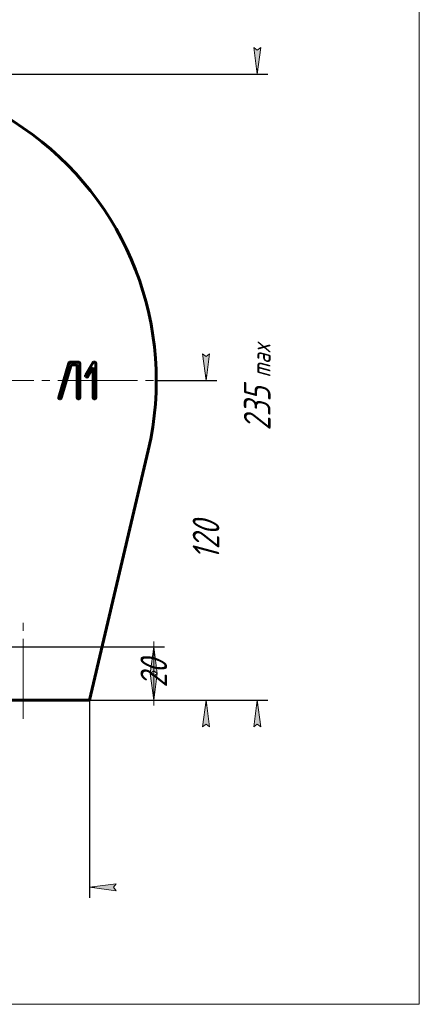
# Model space of a CAD drawing. Header units: millimetres. Extents: x 0 to 210, y 0 to 297.
# Tile 3 of 4: x 135 to 210, y 0 to 185. Entities that reach past the tile are written whole.
import ezdxf

# ---------------------------------------------------------------- set-up
doc = ezdxf.new("R2010")
doc.units = ezdxf.units.MM
for name, pattern in [('K5LT_AXLED', [19.5, 15, -1.5, 1.5, -1.5]), ('K5LT_BASIC', [0]), ('K5LT_THIN', [0])]:
    doc.linetypes.add(name, pattern=pattern)
doc.layers.add('Системный слой', color=7, linetype='Continuous')
doc.styles.add('KDIMTEXTSTYLE', font='GOST_AU.SHX', dxfattribs={"width": 0.96, "oblique": 15, "height": 5})
doc.dimstyles.new('KDIMSTYLE (0.50)', dxfattribs={"dimtxt": 5, "dimasz": 1, "dimexe": 2, "dimexo": 0, "dimgap": 1, "dimtad": 1, "dimlfac": 2, "dimtxsty": 'KDIMTEXTSTYLE', "dimsah": 1, "dimcen": 0, "dimdle": 1, "dimadec": 0, "dimazin": 0, "dimtfac": 0.667, "dimtmove": 0, "dimatfit": 3, "dimfxl": 1, "dimtvp": 1, "dimtolj": 1, "dimtzin": 0, "dimarcsym": 0})

# ---------------------------------------------------------------- blocks, each defined once
blk = doc.blocks.new('U0')
at = {"layer": 'Системный слой', "color": 30, "linetype": 'K5LT_AXLED', "lineweight": 18, "true_color": 0xff8000}
for q in [(103.1479843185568, 176.6003420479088), (43.64800524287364, 117.1005384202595), (162.6477944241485, 117.1005384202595), (103.1479843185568, 55.1005384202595)]:
    blk.add_line((103.1479843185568, 117.1005384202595), q, dxfattribs=at)
blk = doc.blocks.new('U24')
at = {"layer": 'Системный слой', "color": 5, "linetype": 'K5LT_BASIC', "lineweight": 60, "true_color": 0x0000ff}
for p, q in [((144.2429699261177, 120.3764079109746), (142.3380557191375, 113.9381554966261)), ((146.0897610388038, 120.5196646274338), (144.4347515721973, 120.5196646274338)), ((146.2897610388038, 113.8814122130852), (146.2897610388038, 120.3196646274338)), ((148.7315872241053, 120.4198832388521), (147.3872622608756, 118.0982187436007)), ((149.0900372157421, 120.5196646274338), (148.9046659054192, 120.5196646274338)), ((149.2900372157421, 113.8814122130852), (149.2900372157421, 120.3196646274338)), ((144.6164590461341, 119.8764079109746), (142.8259042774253, 113.8246689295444)), ((145.5897610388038, 120.0196646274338), (144.8082406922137, 120.0196646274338)), ((145.7897610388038, 113.8814122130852), (145.7897610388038, 119.8196646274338)), ((148.7900372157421, 119.5230083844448), (147.8199589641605, 117.847672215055)), ((148.7900372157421, 113.8814122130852), (148.7900372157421, 119.5230083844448)), ((147.4601223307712, 117.8249214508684), (147.5466616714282, 117.7748121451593)), ((142.5298373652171, 113.6814122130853), (142.6341226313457, 113.6814122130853)), ((145.9897610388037, 113.6814122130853), (146.0897610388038, 113.6814122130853)), ((148.9900372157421, 113.6814122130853), (149.0900372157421, 113.6814122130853))]:
    blk.add_line(p, q, dxfattribs=at)
for centre, start, end in [((144.4347515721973, 120.3196646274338), 90, 163.517862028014), ((146.0897610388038, 120.3196646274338), 0, 90), ((148.9046659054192, 120.3196646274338), 90, 149.9276575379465), ((149.0900372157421, 120.3196646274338), 0, 90), ((144.8082406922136, 119.8196646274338), 90, 163.517862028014), ((145.5897610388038, 119.8196646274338), 0, 90), ((147.5603409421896, 117.9980001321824), 149.927657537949, 239.9276575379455), ((147.6468802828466, 117.9478908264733), 239.9276575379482, 329.9276575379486), ((142.5298373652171, 113.8814122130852), 163.5178620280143, 270), ((142.6341226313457, 113.8814122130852), 270, 343.5178620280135), ((145.9897610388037, 113.8814122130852), 180, 270), ((146.0897610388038, 113.8814122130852), 270, 0), ((148.9900372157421, 113.8814122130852), 180, 270), ((149.0900372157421, 113.8814122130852), 270, 0)]:
    blk.add_arc(centre, 0.2, start, end, dxfattribs=at)
blk = doc.blocks.new('KDIMARROW_01')
at = {"layer": 'Системный слой'}
blk.add_hatch(color=0, dxfattribs=at).paths.add_polyline_path([(0, 0), (-5, 0.658262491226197), (-4.5, 5.51091059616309e-16), (-5, -0.6582624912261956)])
at = {"layer": 'Системный слой', "color": 0, "linetype": 'K5LT_THIN', "lineweight": 18}
for p, q in [((-4.5, 5.51091059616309e-16), (-5, 0.658262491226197)), ((-5, 0.658262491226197), (0, 0)), ((0, 0), (-5, -0.6582624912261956)), ((-5, -0.6582624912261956), (-4.5, 5.51091059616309e-16)), ((0, 0), (-1, 0))]:
    blk.add_line(p, q, dxfattribs=at)
blk = doc.blocks.new('KDIMARROW_02')
at = {"layer": 'Системный слой'}
blk.add_hatch(color=0, dxfattribs=at).paths.add_polyline_path([(4.5, -5.51091059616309e-16), (5, 0.6582624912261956), (0, 0), (5, -0.658262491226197)])
at = {"layer": 'Системный слой', "color": 0, "linetype": 'K5LT_THIN', "lineweight": 18}
for p, q in [((0, 0), (-1, 0)), ((5, 0.6582624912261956), (0, 0)), ((0, 0), (5, -0.658262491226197)), ((0, 0), (7, -8.572527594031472e-16)), ((4.5, -5.51091059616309e-16), (5, 0.6582624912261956)), ((5, -0.658262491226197), (4.5, -5.51091059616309e-16))]:
    blk.add_line(p, q, dxfattribs=at)
blk = doc.blocks.new('U49')
at = {"color": 7, "linetype": 'K5LT_THIN', "lineweight": 18}
for p, q in [((210, 297), (210, 0)), ((210, 0), (0, 0))]:
    blk.add_line(p, q, dxfattribs=at)

msp = doc.modelspace()

# ---------------------------------------------------------------- linework, layer by layer
at = {"layer": 'Системный слой', "color": 5, "linetype": 'K5LT_BASIC', "lineweight": 60, "true_color": 0x0000ff}
for p, q in [((148.1479843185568, 57.10053842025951), (159.1320700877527, 103.9844360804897)), ((58.14798431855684, 57.10053842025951), (148.1479843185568, 57.10053842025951))]:
    msp.add_line(p, q, dxfattribs=at)
at = {"layer": 'Системный слой', "color": 30, "linetype": 'K5LT_AXLED', "lineweight": 18, "true_color": 0xff8000}
msp.add_line((135.6479843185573, 53.59810124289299), (135.6479843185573, 71.85053842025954), dxfattribs=at)
at = {"layer": 'Системный слой', "color": 5, "linetype": 'K5LT_BASIC', "lineweight": 60, "true_color": 0x0000ff}
msp.add_arc((103.1479843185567, 117.1005384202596), 57.50000000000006, 346.8144028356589, 193.185597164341, dxfattribs=at)

# ---------------------------------------------------------------- block references
msp.add_blockref('U49', (0, 0))
at = {"layer": 'Системный слой'}
for name in ['U0', 'U24']:
    msp.add_blockref(name, (0, 0), dxfattribs=at)

# ---------------------------------------------------------------- dimensions: what is measured, and where the dimension line sits
at = {"layer": 'Системный слой', "color": 7}
for base, p1, p2, location, override in [((179.5862173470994, 57.10053842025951), (103.1479843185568, 174.6003420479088), (148.1479843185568, 57.10053842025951), (179.5862173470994, 115.8504402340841), {"dimexo": 0, "dimpost": '\\H5.0;\\W0.965;\\Q15;<>\\H5.0;\\W0.965;\\Q15;\\Q15;\\H3.50; max\\Q15;\\H5.00;', "dimblk1": 'KDIMARROW_01', "dimblk2": 'KDIMARROW_01', "dimse1": 0, "dimse2": 0, "dimclrt": 7, "dimtolj": 1}), ((169.9844687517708, 57.10053842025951), (160.6477944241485, 117.1005384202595), (148.1479843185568, 57.10053842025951), (169.9844687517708, 87.10053842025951), {"dimexo": 0, "dimpost": '\\H5.0;\\W0.965;\\Q15;<>', "dimblk1": 'KDIMARROW_01', "dimblk2": 'KDIMARROW_01', "dimse1": 0, "dimse2": 0, "dimclrt": 7, "dimtolj": 1}), ((160.1849875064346, 57.10053842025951), (118.1479843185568, 67.10053842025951), (148.1479843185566, 57.10053842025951), (160.1849875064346, 62.10053842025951), {"dimexo": 0, "dimpost": '\\H5.0;\\W0.965;\\Q15;<>', "dimblk1": 'KDIMARROW_02', "dimblk2": 'KDIMARROW_02', "dimse1": 0, "dimse2": 0, "dimclrt": 7, "dimtolj": 1})]:
    msp.add_linear_dim(base=base, p1=p1, p2=p2, angle=90, location=location, dimstyle='KDIMSTYLE (0.50)', override=override, dxfattribs=at).render()
msp.add_linear_dim(base=(58.14798431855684, 21.98244385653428), p1=(148.1479843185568, 57.10053842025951), p2=(58.14798431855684, 57.10053842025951), location=(103.1479843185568, 21.98244385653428), dimstyle='KDIMSTYLE (0.50)', override={"dimexo": 0, "dimpost": '\\H5.0;\\W0.965;\\Q15;<>', "dimblk1": 'KDIMARROW_01', "dimblk2": 'KDIMARROW_01', "dimse1": 0, "dimse2": 0, "dimclrt": 7, "dimtolj": 1}, dxfattribs=at).render()

doc.saveas('drawing.dxf')
